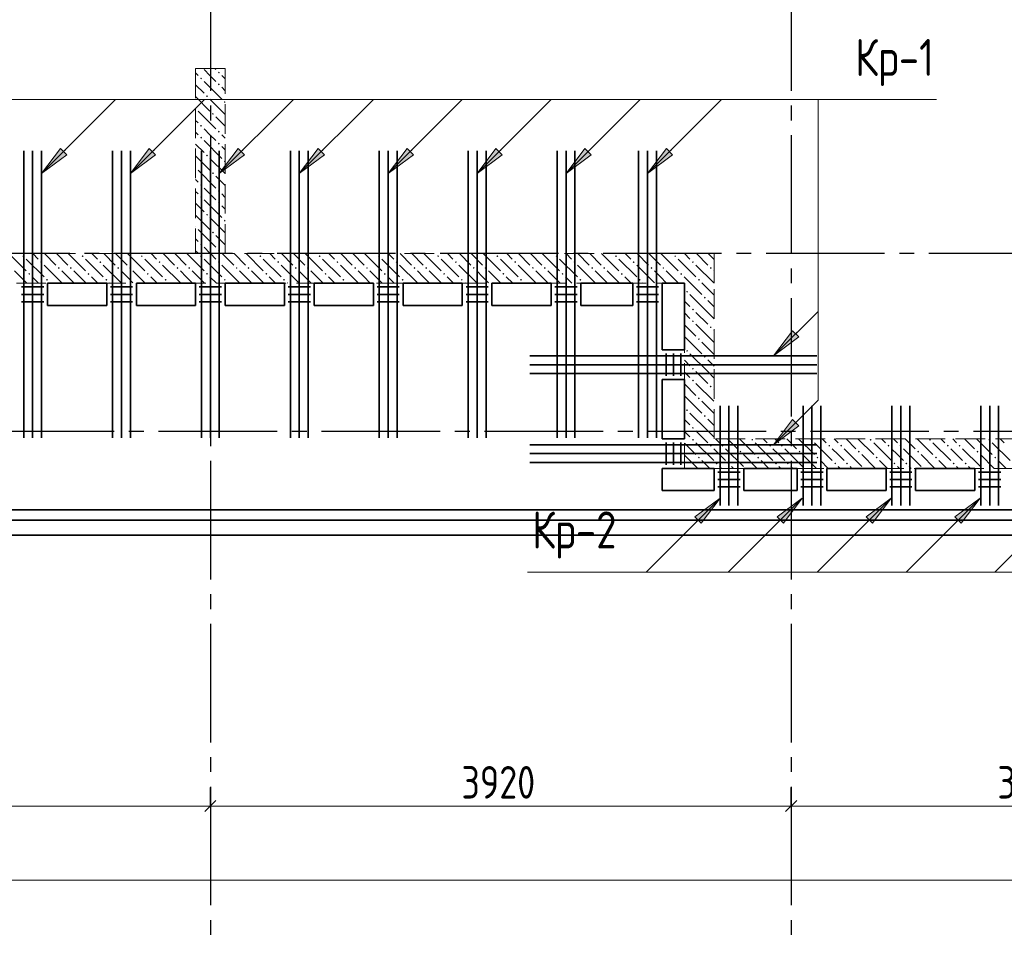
# Model space of a CAD drawing. Header units: millimetres. Extents: x 0 to 61017, y 0 to 42000.
# Tile 16 of 25: x 37472 to 44118, y 16970 to 23180. Entities that reach past the tile are written whole.
import ezdxf

# ---------------------------------------------------------------- set-up
doc = ezdxf.new("R2010")
doc.units = ezdxf.units.MM
doc.linetypes.add('______2', pattern=[270, 200, -70])
doc.linetypes.add('______5', pattern=[1100, 800, -100, 100, -100])
for name, color, linetype, lineweight in [('S1 Стержни арматуры фон', 7, 'Continuous', 25), ('Standard', 7, 'Continuous', 25), ('Оси', 40, '______5', 18), ('Позиционная метка номер позиции', 7, 'Continuous', 13), ('Поперечное армирование AW фон', 7, 'Continuous', 25)]:
    doc.layers.add(name, color=color, linetype=linetype, lineweight=lineweight)
doc.layers.add('ЖБ Перекрытие верхний уровень', color=7, linetype='Continuous', lineweight=25, true_color=0xe0e0ff)
doc.layers.add('ЖБ Стена верхний уровень', color=7, linetype='Continuous', lineweight=25, true_color=0x006e00)
doc.styles.add('GOST 2.304-81', font='txt')

msp = doc.modelspace()

# ---------------------------------------------------------------- hatches: boundary and pattern name
at = {"layer": 'ЖБ Стена верхний уровень', "linetype": 'Continuous', "lineweight": 18, "transparency": 33554687}
for points in [[(38810.4, 22823.1), (38816.9, 22829.6), (38823.4, 22823.1), (38816.9, 22816.6)], [(38690.5, 22783.1), (38696.9, 22789.6), (38703.4, 22783.1), (38696.9, 22776.6)], [(38810.4, 22743.1), (38816.9, 22749.6), (38823.4, 22743.1), (38816.9, 22736.6)], [(38730.5, 22663.1), (38737, 22669.6), (38743.5, 22663.1), (38737, 22656.6)], [(38850.5, 22623.1), (38857, 22629.6), (38860, 22626.6), (38860, 22619.7), (38857, 22616.6)], [(38660, 22586.6), (38663.5, 22583.1), (38660, 22579.7)], [(38770.5, 22543.1), (38777, 22549.6), (38783.4, 22543.1), (38777, 22536.6)], [(38690.5, 22463.1), (38696.9, 22469.6), (38703.4, 22463.1), (38696.9, 22456.6)], [(38810.4, 22423.1), (38816.9, 22429.6), (38823.4, 22423.1), (38816.9, 22416.6)], [(38690.5, 22383.1), (38696.9, 22389.6), (38703.4, 22383.1), (38696.9, 22376.6)], [(38810.4, 22343.1), (38816.9, 22349.6), (38823.4, 22343.1), (38816.9, 22336.6)], [(38730.5, 22263.1), (38737, 22269.6), (38743.5, 22263.1), (38737, 22256.6)], [(38850.5, 22223.1), (38857, 22229.6), (38860, 22226.6), (38860, 22219.7), (38857, 22216.6)], [(38660, 22186.6), (38663.5, 22183.1), (38660, 22179.7)], [(38770.5, 22143.1), (38777, 22149.6), (38783.4, 22143.1), (38777, 22136.6)], [(38690.5, 22063.1), (38696.9, 22069.6), (38703.4, 22063.1), (38696.9, 22056.6)], [(38810.4, 22023.1), (38816.9, 22029.6), (38823.4, 22023.1), (38816.9, 22016.6)], [(38690.5, 21983.1), (38696.9, 21989.6), (38703.4, 21983.1), (38696.9, 21976.6)], [(38810.4, 21943.1), (38816.9, 21949.6), (38823.4, 21943.1), (38816.9, 21936.6)], [(38730.5, 21863.1), (38737, 21869.6), (38743.5, 21863.1), (38737, 21856.6)], [(38850.5, 21823.1), (38857, 21829.6), (38860, 21826.6), (38860, 21819.7), (38857, 21816.6)], [(38660, 21786.6), (38663.5, 21783.1), (38660, 21779.7)], [(38770.5, 21743.1), (38777, 21749.6), (38783.4, 21743.1), (38777, 21736.6)], [(38690.5, 21663.1), (38696.9, 21669.6), (38703.4, 21663.1), (38696.9, 21656.6)], [(38810.4, 21623.1), (38816.9, 21629.6), (38823.4, 21623.1), (38816.9, 21616.6)], [(37490.5, 21583.1), (37496.9, 21589.6), (37503.4, 21583.1), (37496.9, 21576.6)], [(37610.4, 21543.1), (37616.9, 21549.6), (37623.4, 21543.1), (37616.9, 21536.6)], [(37890.5, 21583.1), (37896.9, 21589.6), (37903.4, 21583.1), (37896.9, 21576.6)], [(38010.4, 21543.1), (38016.9, 21549.6), (38023.4, 21543.1), (38016.9, 21536.6)], [(38290.5, 21583.1), (38296.9, 21589.6), (38303.4, 21583.1), (38296.9, 21576.6)], [(38410.4, 21543.1), (38416.9, 21549.6), (38423.4, 21543.1), (38416.9, 21536.6)], [(38690.5, 21583.1), (38696.9, 21589.6), (38703.4, 21583.1), (38696.9, 21576.6)], [(38810.4, 21543.1), (38816.9, 21549.6), (38823.4, 21543.1), (38816.9, 21536.6)], [(39090.5, 21583.1), (39096.9, 21589.6), (39103.4, 21583.1), (39096.9, 21576.6)], [(39210.4, 21543.1), (39216.9, 21549.6), (39223.4, 21543.1), (39216.9, 21536.6)], [(39490.5, 21583.1), (39496.9, 21589.6), (39503.4, 21583.1), (39496.9, 21576.6)], [(39610.4, 21543.1), (39616.9, 21549.6), (39623.4, 21543.1), (39616.9, 21536.6)], [(39890.5, 21583.1), (39896.9, 21589.6), (39903.4, 21583.1), (39896.9, 21576.6)], [(40010.4, 21543.1), (40016.9, 21549.6), (40023.4, 21543.1), (40016.9, 21536.6)], [(40290.5, 21583.1), (40296.9, 21589.6), (40303.4, 21583.1), (40296.9, 21576.6)], [(40410.4, 21543.1), (40416.9, 21549.6), (40423.4, 21543.1), (40416.9, 21536.6)], [(40690.5, 21583.1), (40696.9, 21589.6), (40703.4, 21583.1), (40696.9, 21576.6)], [(40810.4, 21543.1), (40816.9, 21549.6), (40823.4, 21543.1), (40816.9, 21536.6)], [(41090.5, 21583.1), (41096.9, 21589.6), (41103.4, 21583.1), (41096.9, 21576.6)], [(41210.4, 21543.1), (41216.9, 21549.6), (41223.4, 21543.1), (41216.9, 21536.6)], [(41490.5, 21583.1), (41496.9, 21589.6), (41503.4, 21583.1), (41496.9, 21576.6)], [(41610.4, 21543.1), (41616.9, 21549.6), (41623.4, 21543.1), (41616.9, 21536.6)], [(41890.5, 21583.1), (41896.9, 21589.6), (41903.4, 21583.1), (41896.9, 21576.6)], [(42010.4, 21543.1), (42016.9, 21549.6), (42023.4, 21543.1), (42016.9, 21536.6)], [(37530.5, 21463.1), (37537, 21469.6), (37543.5, 21463.1), (37537, 21456.6)], [(37730.5, 21503.1), (37737, 21509.6), (37743.5, 21503.1), (37737, 21496.6)], [(37810.4, 21503.1), (37816.9, 21509.6), (37823.4, 21503.1), (37816.9, 21496.6)], [(37930.5, 21463.1), (37937, 21469.6), (37943.5, 21463.1), (37937, 21456.6)], [(38130.5, 21503.1), (38137, 21509.6), (38143.5, 21503.1), (38137, 21496.6)], [(38210.4, 21503.1), (38216.9, 21509.6), (38223.4, 21503.1), (38216.9, 21496.6)], [(38330.5, 21463.1), (38337, 21469.6), (38343.5, 21463.1), (38337, 21456.6)], [(38530.5, 21503.1), (38537, 21509.6), (38543.5, 21503.1), (38537, 21496.6)], [(38610.4, 21503.1), (38616.9, 21509.6), (38623.4, 21503.1), (38616.9, 21496.6)], [(38730.5, 21463.1), (38737, 21469.6), (38743.5, 21463.1), (38737, 21456.6)], [(38930.5, 21503.1), (38937, 21509.6), (38943.5, 21503.1), (38937, 21496.6)], [(39010.4, 21503.1), (39016.9, 21509.6), (39023.4, 21503.1), (39016.9, 21496.6)], [(39130.5, 21463.1), (39137, 21469.6), (39143.5, 21463.1), (39137, 21456.6)], [(39330.5, 21503.1), (39337, 21509.6), (39343.5, 21503.1), (39337, 21496.6)], [(39410.4, 21503.1), (39416.9, 21509.6), (39423.4, 21503.1), (39416.9, 21496.6)], [(39530.5, 21463.1), (39537, 21469.6), (39543.5, 21463.1), (39537, 21456.6)], [(39730.5, 21503.1), (39737, 21509.6), (39743.5, 21503.1), (39737, 21496.6)], [(39810.4, 21503.1), (39816.9, 21509.6), (39823.4, 21503.1), (39816.9, 21496.6)], [(39930.5, 21463.1), (39937, 21469.6), (39943.5, 21463.1), (39937, 21456.6)], [(40130.5, 21503.1), (40137, 21509.6), (40143.5, 21503.1), (40137, 21496.6)], [(40210.4, 21503.1), (40216.9, 21509.6), (40223.4, 21503.1), (40216.9, 21496.6)], [(40330.5, 21463.1), (40337, 21469.6), (40343.5, 21463.1), (40337, 21456.6)], [(40530.5, 21503.1), (40537, 21509.6), (40543.5, 21503.1), (40537, 21496.6)], [(40610.4, 21503.1), (40616.9, 21509.6), (40623.4, 21503.1), (40616.9, 21496.6)], [(40730.5, 21463.1), (40737, 21469.6), (40743.5, 21463.1), (40737, 21456.6)], [(40930.5, 21503.1), (40937, 21509.6), (40943.5, 21503.1), (40937, 21496.6)], [(41010.4, 21503.1), (41016.9, 21509.6), (41023.4, 21503.1), (41016.9, 21496.6)], [(41130.5, 21463.1), (41137, 21469.6), (41143.5, 21463.1), (41137, 21456.6)], [(41330.5, 21503.1), (41337, 21509.6), (41343.5, 21503.1), (41337, 21496.6)], [(41410.4, 21503.1), (41416.9, 21509.6), (41423.4, 21503.1), (41416.9, 21496.6)], [(41530.5, 21463.1), (41537, 21469.6), (41543.5, 21463.1), (41537, 21456.6)], [(41730.5, 21503.1), (41737, 21509.6), (41743.5, 21503.1), (41737, 21496.6)], [(41810.4, 21503.1), (41816.9, 21509.6), (41823.4, 21503.1), (41816.9, 21496.6)], [(41930.5, 21463.1), (41937, 21469.6), (41943.5, 21463.1), (41937, 21456.6)], [(42130.5, 21503.1), (42137, 21509.6), (42143.5, 21503.1), (42137, 21496.6)], [(37650.5, 21423.1), (37657, 21429.6), (37663.5, 21423.1), (37657, 21416.6)], [(38050.5, 21423.1), (38057, 21429.6), (38063.5, 21423.1), (38057, 21416.6)], [(38450.5, 21423.1), (38457, 21429.6), (38463.5, 21423.1), (38457, 21416.6)], [(38850.5, 21423.1), (38857, 21429.6), (38863.5, 21423.1), (38857, 21416.6)], [(39250.5, 21423.1), (39257, 21429.6), (39263.5, 21423.1), (39257, 21416.6)], [(39650.5, 21423.1), (39657, 21429.6), (39663.5, 21423.1), (39657, 21416.6)], [(40050.5, 21423.1), (40057, 21429.6), (40063.5, 21423.1), (40057, 21416.6)], [(40450.5, 21423.1), (40457, 21429.6), (40463.5, 21423.1), (40457, 21416.6)], [(40850.5, 21423.1), (40857, 21429.6), (40863.5, 21423.1), (40857, 21416.6)], [(41250.5, 21423.1), (41257, 21429.6), (41263.5, 21423.1), (41257, 21416.6)], [(41650.5, 21423.1), (41657, 21429.6), (41663.5, 21423.1), (41657, 21416.6)], [(42050.5, 21423.1), (42057, 21429.6), (42063.5, 21423.1), (42057, 21416.6)], [(41970.5, 21343.1), (41977, 21349.6), (41983.4, 21343.1), (41977, 21336.6)], [(42090.5, 21303.1), (42096.9, 21309.6), (42103.4, 21303.1), (42096.9, 21296.6)], [(42010.4, 21223.1), (42016.9, 21229.6), (42023.4, 21223.1), (42016.9, 21216.6)], [(42010.4, 21143.1), (42016.9, 21149.6), (42023.4, 21143.1), (42016.9, 21136.6)], [(42130.5, 21103.1), (42137, 21109.6), (42143.5, 21103.1), (42137, 21096.6)], [(42050.5, 21023.1), (42057, 21029.6), (42063.5, 21023.1), (42057, 21016.6)], [(41970.5, 20943.1), (41977, 20949.6), (41983.4, 20943.1), (41977, 20936.6)], [(42090.5, 20903.1), (42096.9, 20909.6), (42103.4, 20903.1), (42096.9, 20896.6)], [(42010.4, 20823.1), (42016.9, 20829.6), (42023.4, 20823.1), (42016.9, 20816.6)], [(42010.4, 20743.1), (42016.9, 20749.6), (42023.4, 20743.1), (42016.9, 20736.6)], [(42130.5, 20703.1), (42137, 20709.6), (42143.5, 20703.1), (42137, 20696.6)], [(42050.5, 20623.1), (42057, 20629.6), (42063.5, 20623.1), (42057, 20616.6)], [(41970.5, 20543.1), (41977, 20549.6), (41983.4, 20543.1), (41977, 20536.6)], [(42090.5, 20503.1), (42096.9, 20509.6), (42103.4, 20503.1), (42096.9, 20496.6)], [(42010.4, 20423.1), (42016.9, 20429.6), (42023.4, 20423.1), (42016.9, 20416.6)], [(42010.4, 20343.1), (42016.9, 20349.6), (42023.4, 20343.1), (42016.9, 20336.6)], [(42410.4, 20343.1), (42416.9, 20349.6), (42423.4, 20343.1), (42416.9, 20336.6)], [(42810.4, 20343.1), (42816.9, 20349.6), (42823.4, 20343.1), (42816.9, 20336.6)], [(43210.4, 20343.1), (43216.9, 20349.6), (43223.4, 20343.1), (43216.9, 20336.6)], [(43610.4, 20343.1), (43616.9, 20349.6), (43623.4, 20343.1), (43616.9, 20336.6)], [(44010.4, 20343.1), (44016.9, 20349.6), (44023.4, 20343.1), (44016.9, 20336.6)], [(42130.5, 20303.1), (42137, 20309.6), (42143.5, 20303.1), (42137, 20296.6)], [(42210.4, 20303.1), (42216.9, 20309.6), (42223.4, 20303.1), (42216.9, 20296.6)], [(42530.5, 20303.1), (42537, 20309.6), (42543.5, 20303.1), (42537, 20296.6)], [(42610.4, 20303.1), (42616.9, 20309.6), (42623.4, 20303.1), (42616.9, 20296.6)], [(42930.5, 20303.1), (42937, 20309.6), (42943.5, 20303.1), (42937, 20296.6)], [(43010.4, 20303.1), (43016.9, 20309.6), (43023.4, 20303.1), (43016.9, 20296.6)], [(43330.5, 20303.1), (43337, 20309.6), (43343.5, 20303.1), (43337, 20296.6)], [(43410.4, 20303.1), (43416.9, 20309.6), (43423.4, 20303.1), (43416.9, 20296.6)], [(43730.5, 20303.1), (43737, 20309.6), (43743.5, 20303.1), (43737, 20296.6)], [(43810.4, 20303.1), (43816.9, 20309.6), (43823.4, 20303.1), (43816.9, 20296.6)], [(42050.5, 20223.1), (42057, 20229.6), (42063.5, 20223.1), (42057, 20216.6)], [(42330.5, 20263.1), (42337, 20269.6), (42343.5, 20263.1), (42337, 20256.6)], [(42450.5, 20223.1), (42457, 20229.6), (42463.5, 20223.1), (42457, 20216.6)], [(42730.5, 20263.1), (42737, 20269.6), (42743.5, 20263.1), (42737, 20256.6)], [(42850.5, 20223.1), (42857, 20229.6), (42863.5, 20223.1), (42857, 20216.6)], [(43130.5, 20263.1), (43137, 20269.6), (43143.5, 20263.1), (43137, 20256.6)], [(43250.5, 20223.1), (43257, 20229.6), (43263.5, 20223.1), (43257, 20216.6)], [(43530.5, 20263.1), (43537, 20269.6), (43543.5, 20263.1), (43537, 20256.6)], [(43650.5, 20223.1), (43657, 20229.6), (43663.5, 20223.1), (43657, 20216.6)], [(43930.5, 20263.1), (43937, 20269.6), (43943.5, 20263.1), (43937, 20256.6)], [(44050.5, 20223.1), (44057, 20229.6), (44063.5, 20223.1), (44057, 20216.6)], [(42170.5, 20183.1), (42177, 20189.6), (42183.4, 20183.1), (42177, 20176.6)], [(42250.5, 20183.1), (42257, 20189.6), (42263.5, 20183.1), (42257, 20176.6)], [(42570.5, 20183.1), (42577, 20189.6), (42583.4, 20183.1), (42577, 20176.6)], [(42650.5, 20183.1), (42657, 20189.6), (42663.5, 20183.1), (42657, 20176.6)], [(42970.5, 20183.1), (42977, 20189.6), (42983.4, 20183.1), (42977, 20176.6)], [(43050.5, 20183.1), (43057, 20189.6), (43063.5, 20183.1), (43057, 20176.6)], [(43370.5, 20183.1), (43377, 20189.6), (43383.4, 20183.1), (43377, 20176.6)], [(43450.5, 20183.1), (43457, 20189.6), (43463.5, 20183.1), (43457, 20176.6)], [(43770.5, 20183.1), (43777, 20189.6), (43783.4, 20183.1), (43777, 20176.6)], [(43850.5, 20183.1), (43857, 20189.6), (43863.5, 20183.1), (43857, 20176.6)]]:
    msp.add_hatch(color=7, dxfattribs=at).paths.add_polyline_path(points, flags=16)
at = {"layer": 'Позиционная метка номер позиции', "linetype": 'Continuous', "lineweight": 13, "transparency": 33554687}
for points in [[(37789.7, 22267.7), (37620, 22140.4), (37747.3, 22310.1)], [(38389.7, 22267.7), (38220, 22140.4), (38347.3, 22310.1)], [(38989.7, 22267.7), (38820, 22140.4), (38947.3, 22310.1)], [(39529.7, 22267.7), (39360, 22140.4), (39487.3, 22310.1)], [(40129.7, 22267.7), (39960, 22140.4), (40087.3, 22310.1)], [(40729.7, 22267.7), (40560, 22140.4), (40687.3, 22310.1)], [(41329.7, 22267.7), (41160, 22140.4), (41287.3, 22310.1)], [(41879.7, 22267.7), (41710, 22140.4), (41837.3, 22310.1)], [(42731.1, 21037.3), (42561.4, 20910), (42688.6, 21079.7)], [(42731.1, 20437.3), (42561.4, 20310), (42688.6, 20479.7)], [(42030.3, 19822.4), (42200, 19949.7), (42072.7, 19780)], [(42585.3, 19822.4), (42755, 19949.7), (42627.7, 19780)], [(43185.3, 19822.4), (43355, 19949.7), (43227.7, 19780)], [(43785.3, 19822.4), (43955, 19949.7), (43827.7, 19780)]]:
    msp.add_hatch(color=7, dxfattribs=at).paths.add_polyline_path(points, flags=16)

# ---------------------------------------------------------------- linework, layer by layer
at = {"layer": 'S1 Стержни арматуры фон', "color": 7, "linetype": 'Continuous', "lineweight": 35, "transparency": 33554687}
for p, q in [((37500, 22294), (37500, 20356)), ((37500, 22294), (37500, 20356)), ((37560, 22294), (37560, 20356)), ((37560, 22294), (37560, 20356)), ((37620, 22294), (37620, 20356)), ((37620, 22294), (37620, 20356)), ((38100, 22294), (38100, 20356)), ((38100, 22294), (38100, 20356)), ((38160, 22294), (38160, 20356)), ((38160, 22294), (38160, 20356)), ((38220, 22294), (38220, 20356)), ((38220, 22294), (38220, 20356)), ((38700, 22294), (38700, 20356)), ((38700, 22294), (38700, 20356)), ((38760, 22294), (38760, 20356)), ((38760, 22294), (38760, 20356)), ((38820, 22294), (38820, 20356)), ((38820, 22294), (38820, 20356)), ((39300, 22294), (39300, 20356)), ((39300, 22294), (39300, 20356)), ((39360, 22294), (39360, 20356)), ((39360, 22294), (39360, 20356)), ((39420, 22294), (39420, 20356)), ((39420, 22294), (39420, 20356)), ((39900, 22294), (39900, 20356)), ((39900, 22294), (39900, 20356)), ((39960, 22294), (39960, 20356)), ((39960, 22294), (39960, 20356)), ((40020, 22294), (40020, 20356)), ((40020, 22294), (40020, 20356)), ((40500, 22294), (40500, 20356)), ((40500, 22294), (40500, 20356)), ((40560, 22294), (40560, 20356)), ((40560, 22294), (40560, 20356)), ((40620, 22294), (40620, 20356)), ((40620, 22294), (40620, 20356)), ((41100, 22294), (41100, 20356)), ((41100, 22294), (41100, 20356)), ((41160, 22294), (41160, 20356)), ((41160, 22294), (41160, 20356)), ((41220, 22294), (41220, 20356)), ((41220, 22294), (41220, 20356)), ((41650, 22294), (41650, 20356)), ((41650, 22294), (41650, 20356)), ((41710, 22294), (41710, 20356)), ((41710, 22294), (41710, 20356)), ((41770, 22294), (41770, 20356)), ((41770, 22294), (41770, 20356)), ((42854, 20910), (40916, 20910)), ((42854, 20910), (40916, 20910)), ((42854, 20850), (40916, 20850)), ((42854, 20850), (40916, 20850)), ((42854, 20790), (40916, 20790)), ((42854, 20790), (40916, 20790)), ((42200, 19900), (42200, 20572.1)), ((42260, 19900), (42260, 20572.1)), ((42320, 19900), (42320, 20572.1)), ((42760, 19900), (42760, 20572.1)), ((42820, 19900), (42820, 20572.1)), ((42880, 19900), (42880, 20572.1)), ((43360, 19900), (43360, 20572.1)), ((43420, 19900), (43420, 20572.1)), ((43480, 19900), (43480, 20572.1)), ((43960, 19900), (43960, 20572.1)), ((44020, 19900), (44020, 20572.1)), ((44080, 19900), (44080, 20572.1)), ((42854, 20310), (40916, 20310)), ((42854, 20310), (40916, 20310)), ((42854, 20250), (40916, 20250)), ((42854, 20250), (40916, 20250)), ((42854, 20190), (40916, 20190)), ((42854, 20190), (40916, 20190))]:
    msp.add_line(p, q, dxfattribs=at)
at = {"layer": 'Standard', "color": 251, "linetype": 'Continuous', "lineweight": -3, "true_color": 0x656565, "transparency": 33554687}
for p, q in [((38760, 17870), (38760, 17995)), ((42680, 17870), (42680, 17995)), ((38760, 17870), (38760, 17745)), ((38760, 17870), (38760, 17417.8)), ((42680, 17870), (42680, 17745)), ((42680, 17870), (42680, 17417.8))]:
    msp.add_line(p, q, dxfattribs=at)
at = {"layer": 'Standard', "color": 7, "linetype": 'Continuous', "lineweight": 25, "transparency": 33554687}
for p, q in [((38722.5, 17832.5), (38797.5, 17907.5)), ((42642.5, 17832.5), (42717.5, 17907.5))]:
    msp.add_line(p, q, dxfattribs=at)
at = {"layer": 'Standard', "color": 7, "linetype": 'Continuous', "lineweight": 13, "transparency": 33554687}
for p, q in [((34840, 17870), (38760, 17870)), ((38760, 17870), (42680, 17870)), ((42680, 17870), (45980, 17870)), ((49280, 17370), (7200, 17370))]:
    msp.add_line(p, q, dxfattribs=at)
at = {"layer": 'Standard', "color": 254, "linetype": 'Continuous', "lineweight": 35, "true_color": 0xc4c4ff, "transparency": 33554687}
for points in [[(6925, 19700), (49880, 19700), (49880, 37584), (6925, 37584), (6925, 19700)], [(7025, 19800), (49780, 19800), (49780, 37484), (7025, 37484), (7025, 19800)]]:
    msp.add_lwpolyline(points, dxfattribs=at)
at = {"layer": 'ЖБ Перекрытие верхний уровень', "color": 7, "linetype": 'Continuous', "lineweight": 35, "transparency": 33554687}
for p, q in [((37660, 21250), (37660, 21400)), ((37660, 21400), (38060, 21400)), ((38060, 21400), (38060, 21250)), ((38260, 21250), (38260, 21400)), ((38260, 21400), (38660, 21400)), ((38660, 21400), (38660, 21250)), ((38860, 21250), (38860, 21400)), ((38860, 21400), (39260, 21400)), ((39260, 21400), (39260, 21250)), ((39460, 21250), (39460, 21400)), ((39460, 21400), (39860, 21400)), ((39860, 21400), (39860, 21250)), ((40060, 21250), (40060, 21400)), ((40060, 21400), (40460, 21400)), ((40460, 21400), (40460, 21250)), ((40660, 21250), (40660, 21400)), ((40660, 21400), (41060, 21400)), ((41060, 21400), (41060, 21250)), ((41260, 21250), (41260, 21400)), ((41260, 21400), (41610, 21400)), ((41610, 21400), (41610, 21250)), ((41810, 20950), (41810, 21400)), ((41810, 21400), (41960, 21400)), ((41960, 21400), (41960, 20950)), ((38060, 21250), (37660, 21250)), ((38660, 21250), (38260, 21250)), ((39260, 21250), (38860, 21250)), ((39860, 21250), (39460, 21250)), ((40460, 21250), (40060, 21250)), ((41060, 21250), (40660, 21250)), ((41610, 21250), (41260, 21250)), ((41960, 20950), (41810, 20950)), ((41810, 20350), (41810, 20750)), ((41810, 20750), (41960, 20750)), ((41960, 20750), (41960, 20350)), ((41960, 20350), (41810, 20350)), ((41810, 20000), (41810, 20150)), ((41810, 20150), (42160, 20150)), ((42160, 20150), (42160, 20000)), ((42360, 20000), (42360, 20150)), ((42360, 20150), (42720, 20150)), ((42720, 20150), (42720, 20000)), ((42920, 20000), (42920, 20150)), ((42920, 20150), (43320, 20150)), ((43320, 20150), (43320, 20000)), ((43520, 20000), (43520, 20150)), ((43520, 20150), (43920, 20150)), ((43920, 20150), (43920, 20000)), ((42160, 20000), (41810, 20000)), ((42720, 20000), (42360, 20000)), ((43320, 20000), (42920, 20000)), ((43920, 20000), (43520, 20000)), ((28240, 19870), (49710, 19870))]:
    msp.add_line(p, q, dxfattribs=at)
at = {"layer": 'ЖБ Стена верхний уровень', "color": 251, "linetype": '______2', "lineweight": 13, "true_color": 0x656565, "transparency": 33554687}
for p, q in [((38860, 22850), (38660, 22850)), ((38660, 22850), (38660, 21600)), ((38860, 21600), (38860, 22850)), ((38660, 21600), (35560, 21600)), ((42160, 21600), (38860, 21600)), ((42160, 21400), (42160, 21600)), ((35560, 21400), (41960, 21400)), ((41960, 21400), (41960, 20150)), ((42160, 20350), (42160, 21400)), ((45880, 20350), (42160, 20350)), ((41960, 20150), (42160, 20150)), ((42160, 20150), (46080, 20150))]:
    msp.add_line(p, q, dxfattribs=at)
at = {"layer": 'ЖБ Стена верхний уровень', "color": 9, "linetype": 'Continuous', "lineweight": 18, "true_color": 0xc7c7c7, "transparency": 33554687}
for p, q in [((38660, 22820.1), (38677, 22803.1)), ((38757, 22803.1), (38716.9, 22843.1)), ((38796.9, 22763.1), (38757, 22803.1)), ((38790.1, 22850), (38796.9, 22843.1)), ((38837, 22803.1), (38860, 22780.1)), ((38660, 22740.1), (38716.9, 22683.1)), ((38716.9, 22763.1), (38837, 22643.1)), ((38837, 22723.1), (38860, 22700.1)), ((38660, 22660.1), (38757, 22563.1)), ((38757, 22643.1), (38860, 22540.1)), ((38677, 22563.1), (38796.9, 22443.1)), ((38660, 22500.1), (38677, 22483.1)), ((38860, 22460.1), (38796.9, 22523.1)), ((38660, 22420.1), (38677, 22403.1)), ((38757, 22403.1), (38716.9, 22443.1)), ((38796.9, 22363.1), (38757, 22403.1)), ((38837, 22403.1), (38860, 22380.1)), ((38660, 22340.1), (38716.9, 22283.1)), ((38716.9, 22363.1), (38837, 22243.1)), ((38837, 22323.1), (38860, 22300.1)), ((38660, 22260.1), (38757, 22163.1)), ((38757, 22243.1), (38860, 22140.1)), ((38677, 22163.1), (38796.9, 22043.1)), ((38660, 22100.1), (38677, 22083.1)), ((38860, 22060.1), (38796.9, 22123.1)), ((38660, 22020.1), (38677, 22003.1)), ((38757, 22003.1), (38716.9, 22043.1)), ((38796.9, 21963.1), (38757, 22003.1)), ((38837, 22003.1), (38860, 21980.1)), ((38660, 21940.1), (38716.9, 21883.1)), ((38716.9, 21963.1), (38837, 21843.1)), ((38837, 21923.1), (38860, 21900.1)), ((38660, 21860.1), (38757, 21763.1)), ((38757, 21843.1), (38860, 21740.1)), ((38677, 21763.1), (38796.9, 21643.1)), ((38660, 21700.1), (38677, 21683.1)), ((38860, 21660.1), (38796.9, 21723.1)), ((37400.1, 21600), (37516.9, 21483.1)), ((37596.9, 21563.1), (37560.1, 21600)), ((37640.1, 21600), (37716.9, 21523.1)), ((37720.1, 21600), (37796.9, 21523.1)), ((37800.1, 21600), (37916.9, 21483.1)), ((37996.9, 21563.1), (37960.1, 21600)), ((38040.1, 21600), (38116.9, 21523.1)), ((38120.1, 21600), (38196.9, 21523.1)), ((38200.1, 21600), (38316.9, 21483.1)), ((38396.9, 21563.1), (38360.1, 21600)), ((38440.1, 21600), (38516.9, 21523.1)), ((38520.1, 21600), (38596.9, 21523.1)), ((38600.1, 21600), (38716.9, 21483.1)), ((38660, 21620.1), (38677, 21603.1)), ((38757, 21603.1), (38716.9, 21643.1)), ((38760.1, 21600), (38757, 21603.1)), ((38796.9, 21563.1), (38760.1, 21600)), ((38837, 21603.1), (38840.1, 21600)), ((38840.1, 21600), (38916.9, 21523.1)), ((38920.1, 21600), (38996.9, 21523.1)), ((39000.1, 21600), (39116.9, 21483.1)), ((39196.9, 21563.1), (39160.1, 21600)), ((39240.1, 21600), (39316.9, 21523.1)), ((39320.1, 21600), (39396.9, 21523.1)), ((39400.1, 21600), (39516.9, 21483.1)), ((39596.9, 21563.1), (39560.1, 21600)), ((39640.1, 21600), (39716.9, 21523.1)), ((39720.1, 21600), (39796.9, 21523.1)), ((39800.1, 21600), (39916.9, 21483.1)), ((39996.9, 21563.1), (39960.1, 21600)), ((40040.1, 21600), (40116.9, 21523.1)), ((40120.1, 21600), (40196.9, 21523.1)), ((40200.1, 21600), (40316.9, 21483.1)), ((40396.9, 21563.1), (40360.1, 21600)), ((40440.1, 21600), (40516.9, 21523.1)), ((40520.1, 21600), (40596.9, 21523.1)), ((40600.1, 21600), (40716.9, 21483.1)), ((40796.9, 21563.1), (40760.1, 21600)), ((40840.1, 21600), (40916.9, 21523.1)), ((40920.1, 21600), (40996.9, 21523.1)), ((41000.1, 21600), (41116.9, 21483.1)), ((41196.9, 21563.1), (41160.1, 21600)), ((41240.1, 21600), (41316.9, 21523.1)), ((41320.1, 21600), (41396.9, 21523.1)), ((41400.1, 21600), (41516.9, 21483.1)), ((41596.9, 21563.1), (41560.1, 21600)), ((41640.1, 21600), (41716.9, 21523.1)), ((41720.1, 21600), (41796.9, 21523.1)), ((41800.1, 21600), (41916.9, 21483.1)), ((41996.9, 21563.1), (41960.1, 21600)), ((42040.1, 21600), (42116.9, 21523.1)), ((42120.1, 21600), (42160, 21560.1)), ((37516.9, 21563.1), (37637, 21443.1)), ((37916.9, 21563.1), (38037, 21443.1)), ((38316.9, 21563.1), (38437, 21443.1)), ((38716.9, 21563.1), (38837, 21443.1)), ((39116.9, 21563.1), (39237, 21443.1)), ((39516.9, 21563.1), (39637, 21443.1)), ((39916.9, 21563.1), (40037, 21443.1)), ((40316.9, 21563.1), (40437, 21443.1)), ((40716.9, 21563.1), (40837, 21443.1)), ((41116.9, 21563.1), (41237, 21443.1)), ((41516.9, 21563.1), (41637, 21443.1)), ((41916.9, 21563.1), (42037, 21443.1)), ((37437, 21483.1), (37520.1, 21400)), ((37637, 21523.1), (37757, 21403.1)), ((37796.9, 21443.1), (37757, 21483.1)), ((37837, 21483.1), (37920.1, 21400)), ((38037, 21523.1), (38157, 21403.1)), ((38196.9, 21443.1), (38157, 21483.1)), ((38237, 21483.1), (38320.1, 21400)), ((38437, 21523.1), (38557, 21403.1)), ((38596.9, 21443.1), (38557, 21483.1)), ((38637, 21483.1), (38720.1, 21400)), ((38837, 21523.1), (38957, 21403.1)), ((38996.9, 21443.1), (38957, 21483.1)), ((39037, 21483.1), (39120.1, 21400)), ((39237, 21523.1), (39357, 21403.1)), ((39396.9, 21443.1), (39357, 21483.1)), ((39437, 21483.1), (39520.1, 21400)), ((39637, 21523.1), (39757, 21403.1)), ((39796.9, 21443.1), (39757, 21483.1)), ((39837, 21483.1), (39920.1, 21400)), ((40037, 21523.1), (40157, 21403.1)), ((40196.9, 21443.1), (40157, 21483.1)), ((40237, 21483.1), (40320.1, 21400)), ((40437, 21523.1), (40557, 21403.1)), ((40596.9, 21443.1), (40557, 21483.1)), ((40637, 21483.1), (40720.1, 21400)), ((40837, 21523.1), (40957, 21403.1)), ((40996.9, 21443.1), (40957, 21483.1)), ((41037, 21483.1), (41120.1, 21400)), ((41237, 21523.1), (41357, 21403.1)), ((41396.9, 21443.1), (41357, 21483.1)), ((41437, 21483.1), (41520.1, 21400)), ((41637, 21523.1), (41757, 21403.1)), ((41796.9, 21443.1), (41757, 21483.1)), ((41837, 21483.1), (41920.1, 21400)), ((42037, 21523.1), (42157, 21403.1)), ((42160, 21480.1), (42157, 21483.1)), ((37557, 21443.1), (37600.1, 21400)), ((37680.1, 21400), (37677, 21403.1)), ((37837, 21403.1), (37796.9, 21443.1)), ((37957, 21443.1), (38000.1, 21400)), ((38080.1, 21400), (38077, 21403.1)), ((38237, 21403.1), (38196.9, 21443.1)), ((38357, 21443.1), (38400.1, 21400)), ((38480.1, 21400), (38477, 21403.1)), ((38637, 21403.1), (38596.9, 21443.1)), ((38757, 21443.1), (38800.1, 21400)), ((38880.1, 21400), (38877, 21403.1)), ((39037, 21403.1), (38996.9, 21443.1)), ((39157, 21443.1), (39200.1, 21400)), ((39280.1, 21400), (39277, 21403.1)), ((39437, 21403.1), (39396.9, 21443.1)), ((39557, 21443.1), (39600.1, 21400)), ((39680.1, 21400), (39677, 21403.1)), ((39837, 21403.1), (39796.9, 21443.1)), ((39957, 21443.1), (40000.1, 21400)), ((40080.1, 21400), (40077, 21403.1)), ((40237, 21403.1), (40196.9, 21443.1)), ((40357, 21443.1), (40400.1, 21400)), ((40480.1, 21400), (40477, 21403.1)), ((40637, 21403.1), (40596.9, 21443.1)), ((40757, 21443.1), (40800.1, 21400)), ((40880.1, 21400), (40877, 21403.1)), ((41037, 21403.1), (40996.9, 21443.1)), ((41157, 21443.1), (41200.1, 21400)), ((41280.1, 21400), (41277, 21403.1)), ((41437, 21403.1), (41396.9, 21443.1)), ((41557, 21443.1), (41600.1, 21400)), ((41680.1, 21400), (41677, 21403.1)), ((41837, 21403.1), (41796.9, 21443.1)), ((41957, 21443.1), (42000.1, 21400)), ((42080.1, 21400), (42077, 21403.1)), ((42000.1, 21400), (42077, 21323.1)), ((42160, 21320.1), (42080.1, 21400)), ((41960, 21280.1), (41996.9, 21243.1)), ((42116.9, 21203.1), (41996.9, 21323.1)), ((42116.9, 21283.1), (42160, 21240.1)), ((42037, 21203.1), (42116.9, 21123.1)), ((42116.9, 21203.1), (42160, 21160.1)), ((41996.9, 21163.1), (41960, 21200.1)), ((41960, 21120.1), (42037, 21043.1)), ((42037, 21123.1), (42157, 21003.1)), ((42160, 21080.1), (42157, 21083.1)), ((41960, 21040.1), (42077, 20923.1)), ((42160, 20920.1), (42077, 21003.1)), ((41960, 20880.1), (41996.9, 20843.1)), ((42116.9, 20803.1), (41996.9, 20923.1)), ((42116.9, 20883.1), (42160, 20840.1)), ((42037, 20803.1), (42116.9, 20723.1)), ((42116.9, 20803.1), (42160, 20760.1)), ((41996.9, 20763.1), (41960, 20800.1)), ((41960, 20720.1), (42037, 20643.1)), ((42037, 20723.1), (42157, 20603.1)), ((42160, 20680.1), (42157, 20683.1)), ((41960, 20640.1), (42077, 20523.1)), ((42160, 20520.1), (42077, 20603.1)), ((41960, 20480.1), (41996.9, 20443.1)), ((42116.9, 20403.1), (41996.9, 20523.1)), ((42116.9, 20483.1), (42160, 20440.1)), ((41996.9, 20363.1), (41960, 20400.1)), ((42037, 20403.1), (42116.9, 20323.1)), ((42116.9, 20403.1), (42160, 20360.1)), ((42170.1, 20350), (42196.9, 20323.1)), ((42250.1, 20350), (42316.9, 20283.1)), ((42330.1, 20350), (42437, 20243.1)), ((42490.1, 20350), (42516.9, 20323.1)), ((42570.1, 20350), (42596.9, 20323.1)), ((42650.1, 20350), (42716.9, 20283.1)), ((42730.1, 20350), (42837, 20243.1)), ((42890.1, 20350), (42916.9, 20323.1)), ((42970.1, 20350), (42996.9, 20323.1)), ((43050.1, 20350), (43116.9, 20283.1)), ((43130.1, 20350), (43237, 20243.1)), ((43290.1, 20350), (43316.9, 20323.1)), ((43370.1, 20350), (43396.9, 20323.1)), ((43450.1, 20350), (43516.9, 20283.1)), ((43530.1, 20350), (43637, 20243.1)), ((43690.1, 20350), (43716.9, 20323.1)), ((43770.1, 20350), (43796.9, 20323.1)), ((43850.1, 20350), (43916.9, 20283.1)), ((43930.1, 20350), (44037, 20243.1)), ((44090.1, 20350), (44116.9, 20323.1)), ((41960, 20320.1), (42037, 20243.1)), ((42037, 20323.1), (42157, 20203.1)), ((42160, 20280.1), (42157, 20283.1)), ((42196.9, 20243.1), (42160, 20280.1)), ((42237, 20283.1), (42357, 20163.1)), ((42437, 20323.1), (42557, 20203.1)), ((42596.9, 20243.1), (42557, 20283.1)), ((42637, 20283.1), (42757, 20163.1)), ((42837, 20323.1), (42957, 20203.1)), ((42996.9, 20243.1), (42957, 20283.1)), ((43037, 20283.1), (43157, 20163.1)), ((43237, 20323.1), (43357, 20203.1)), ((43396.9, 20243.1), (43357, 20283.1)), ((43437, 20283.1), (43557, 20163.1)), ((43637, 20323.1), (43757, 20203.1)), ((43796.9, 20243.1), (43757, 20283.1)), ((43837, 20283.1), (43957, 20163.1)), ((44037, 20323.1), (44157, 20203.1)), ((41960, 20240.1), (42050.1, 20150)), ((42237, 20203.1), (42196.9, 20243.1)), ((42357, 20243.1), (42450.1, 20150)), ((42637, 20203.1), (42596.9, 20243.1)), ((42757, 20243.1), (42850.1, 20150)), ((43037, 20203.1), (42996.9, 20243.1)), ((43157, 20243.1), (43250.1, 20150)), ((43437, 20203.1), (43396.9, 20243.1)), ((43557, 20243.1), (43650.1, 20150)), ((43837, 20203.1), (43796.9, 20243.1)), ((43957, 20243.1), (44050.1, 20150)), ((42130.1, 20150), (42077, 20203.1)), ((42196.9, 20163.1), (42210.1, 20150)), ((42277, 20163.1), (42290.1, 20150)), ((42530.1, 20150), (42477, 20203.1)), ((42596.9, 20163.1), (42610.1, 20150)), ((42677, 20163.1), (42690.1, 20150)), ((42930.1, 20150), (42877, 20203.1)), ((42996.9, 20163.1), (43010.1, 20150)), ((43077, 20163.1), (43090.1, 20150)), ((43330.1, 20150), (43277, 20203.1)), ((43396.9, 20163.1), (43410.1, 20150)), ((43477, 20163.1), (43490.1, 20150)), ((43730.1, 20150), (43677, 20203.1)), ((43796.9, 20163.1), (43810.1, 20150)), ((43877, 20163.1), (43890.1, 20150)), ((44130.1, 20150), (44077, 20203.1))]:
    msp.add_line(p, q, dxfattribs=at)
at = {"layer": 'Оси', "color": 8, "linetype": '______5', "lineweight": -3, "transparency": 33554687}
for p, q in [((38760, 38900), (38760, 16970)), ((42680, 38900), (42680, 16970)), ((49910, 21600), (4600, 21600)), ((50210, 20400), (4600, 20400))]:
    msp.add_line(p, q, dxfattribs=at)
at = {"layer": 'Позиционная метка номер позиции', "color": 7, "linetype": 'Continuous', "lineweight": 13, "transparency": 33554687}
for p, q in [((37620, 22140.4), (38120, 22640.4)), ((38220, 22140.4), (38720, 22640.4)), ((38820, 22140.4), (39320, 22640.4)), ((39360, 22140.4), (39860, 22640.4)), ((39960, 22140.4), (40460, 22640.4)), ((40560, 22140.4), (41060, 22640.4)), ((41160, 22140.4), (41660, 22640.4)), ((41710, 22140.4), (42210, 22640.4)), ((37620, 22140.4), (37747.3, 22310.1)), ((37789.7, 22267.7), (37620, 22140.4)), ((37747.3, 22310.1), (37789.7, 22267.7)), ((37768.5, 22288.9), (37779.1, 22299.5)), ((38220, 22140.4), (38347.3, 22310.1)), ((38389.7, 22267.7), (38220, 22140.4)), ((38347.3, 22310.1), (38389.7, 22267.7)), ((38368.5, 22288.9), (38379.1, 22299.5)), ((38820, 22140.4), (38947.3, 22310.1)), ((38989.7, 22267.7), (38820, 22140.4)), ((38947.3, 22310.1), (38989.7, 22267.7)), ((38968.5, 22288.9), (38979.1, 22299.5)), ((39360, 22140.4), (39487.3, 22310.1)), ((39529.7, 22267.7), (39360, 22140.4)), ((39487.3, 22310.1), (39529.7, 22267.7)), ((39508.5, 22288.9), (39519.1, 22299.5)), ((39960, 22140.4), (40087.3, 22310.1)), ((40129.7, 22267.7), (39960, 22140.4)), ((40087.3, 22310.1), (40129.7, 22267.7)), ((40108.5, 22288.9), (40119.1, 22299.5)), ((40560, 22140.4), (40687.3, 22310.1)), ((40729.7, 22267.7), (40560, 22140.4)), ((40687.3, 22310.1), (40729.7, 22267.7)), ((40708.5, 22288.9), (40719.1, 22299.5)), ((41160, 22140.4), (41287.3, 22310.1)), ((41329.7, 22267.7), (41160, 22140.4)), ((41287.3, 22310.1), (41329.7, 22267.7)), ((41308.5, 22288.9), (41319.1, 22299.5)), ((41710, 22140.4), (41837.3, 22310.1)), ((41879.7, 22267.7), (41710, 22140.4)), ((41837.3, 22310.1), (41879.7, 22267.7)), ((41858.5, 22288.9), (41869.1, 22299.5)), ((37620, 22140.4), (37620, 22140.4)), ((37620, 22140.4), (37620, 22140.4)), ((37620, 22140.4), (37620, 22140.4)), ((38220, 22140.4), (38220, 22140.4)), ((38220, 22140.4), (38220, 22140.4)), ((38220, 22140.4), (38220, 22140.4)), ((38820, 22140.4), (38820, 22140.4)), ((38820, 22140.4), (38820, 22140.4)), ((38820, 22140.4), (38820, 22140.4)), ((39360, 22140.4), (39360, 22140.4)), ((39360, 22140.4), (39360, 22140.4)), ((39360, 22140.4), (39360, 22140.4)), ((39960, 22140.4), (39960, 22140.4)), ((39960, 22140.4), (39960, 22140.4)), ((39960, 22140.4), (39960, 22140.4)), ((40560, 22140.4), (40560, 22140.4)), ((40560, 22140.4), (40560, 22140.4)), ((40560, 22140.4), (40560, 22140.4)), ((41160, 22140.4), (41160, 22140.4)), ((41160, 22140.4), (41160, 22140.4)), ((41160, 22140.4), (41160, 22140.4)), ((41710, 22140.4), (41710, 22140.4)), ((41710, 22140.4), (41710, 22140.4)), ((41710, 22140.4), (41710, 22140.4)), ((42561.4, 20910), (42861.4, 21210)), ((42561.4, 20910), (42688.6, 21079.7)), ((42688.6, 21079.7), (42731.1, 21037.3)), ((42709.8, 21058.5), (42720.4, 21069.1)), ((42731.1, 21037.3), (42561.4, 20910)), ((42561.4, 20910), (42561.4, 20910)), ((42561.4, 20910), (42561.4, 20910)), ((42561.4, 20910), (42561.4, 20910)), ((42561.4, 20310), (42688.6, 20479.7)), ((42688.6, 20479.7), (42731.1, 20437.3)), ((42731.1, 20437.3), (42561.4, 20310)), ((42709.8, 20458.5), (42720.4, 20469.1)), ((42561.4, 20310), (42561.4, 20310)), ((42561.4, 20310), (42561.4, 20310)), ((42561.4, 20310), (42561.4, 20310)), ((42030.3, 19822.4), (42200, 19949.7)), ((42200, 19949.7), (42072.7, 19780)), ((42200, 19949.7), (42200, 19949.7)), ((42200, 19949.7), (42200, 19949.7)), ((42200, 19949.7), (42200, 19949.7)), ((42585.3, 19822.4), (42755, 19949.7)), ((42755, 19949.7), (42627.7, 19780)), ((42755, 19949.7), (42755, 19949.7)), ((42755, 19949.7), (42755, 19949.7)), ((42755, 19949.7), (42755, 19949.7)), ((43185.3, 19822.4), (43355, 19949.7)), ((43355, 19949.7), (43227.7, 19780)), ((43355, 19949.7), (43355, 19949.7)), ((43355, 19949.7), (43355, 19949.7)), ((43355, 19949.7), (43355, 19949.7)), ((43785.3, 19822.4), (43955, 19949.7)), ((43955, 19949.7), (43827.7, 19780)), ((43955, 19949.7), (43955, 19949.7)), ((43955, 19949.7), (43955, 19949.7)), ((43955, 19949.7), (43955, 19949.7)), ((42072.7, 19780), (42030.3, 19822.4)), ((42627.7, 19780), (42585.3, 19822.4)), ((43227.7, 19780), (43185.3, 19822.4)), ((43827.7, 19780), (43785.3, 19822.4)), ((42051.5, 19801.2), (42040.9, 19790.6)), ((42606.5, 19801.2), (42595.9, 19790.6)), ((43206.5, 19801.2), (43195.9, 19790.6)), ((43806.5, 19801.2), (43795.9, 19790.6))]:
    msp.add_line(p, q, dxfattribs=at)
for points in [[(35460.7, 20310), (35160.7, 20610), (35160.7, 22640.4), (43661.4, 22640.4)], [(35864, 22140.4), (36364, 22640.4), (43661.4, 22640.4)], [(42561.4, 20310), (42861.4, 20610), (42861.4, 22640.4), (43661.4, 22640.4)], [(42200, 19949.7), (41700, 19449.7), (40900, 19449.7)], [(45720, 19949.7), (45220, 19449.7), (41260, 19449.7)], [(42755, 19949.7), (42255, 19449.7), (41455, 19449.7)], [(43355, 19949.7), (42855, 19449.7), (42055, 19449.7)], [(43955, 19949.7), (43455, 19449.7), (42655, 19449.7)], [(44555, 19949.7), (44055, 19449.7), (43255, 19449.7)], [(45165, 19949.7), (44665, 19449.7), (43865, 19449.7)]]:
    msp.add_lwpolyline(points, dxfattribs=at)
at = {"layer": 'Поперечное армирование AW фон', "color": 7, "linetype": 'Continuous', "lineweight": 35, "transparency": 33554687}
for p, q in [((37485, 21375), (37635, 21375)), ((38085, 21375), (38235, 21375)), ((38685, 21375), (38835, 21375)), ((39285, 21375), (39435, 21375)), ((39885, 21375), (40035, 21375)), ((40485, 21375), (40635, 21375)), ((41085, 21375), (41235, 21375)), ((41635, 21375), (41785, 21375)), ((37485, 21325), (37635, 21325)), ((37485, 21275), (37635, 21275)), ((38085, 21325), (38235, 21325)), ((38085, 21275), (38235, 21275)), ((38685, 21325), (38835, 21325)), ((38685, 21275), (38835, 21275)), ((39285, 21325), (39435, 21325)), ((39285, 21275), (39435, 21275)), ((39885, 21325), (40035, 21325)), ((39885, 21275), (40035, 21275)), ((40485, 21325), (40635, 21325)), ((40485, 21275), (40635, 21275)), ((41085, 21325), (41235, 21325)), ((41085, 21275), (41235, 21275)), ((41635, 21325), (41785, 21325)), ((41635, 21275), (41785, 21275)), ((41835, 20775), (41835, 20925)), ((41885, 20775), (41885, 20925)), ((41935, 20775), (41935, 20925)), ((41835, 20175), (41835, 20325)), ((41885, 20175), (41885, 20325)), ((41935, 20175), (41935, 20325)), ((42335, 20125), (42185, 20125)), ((42335, 20075), (42185, 20075)), ((42895, 20125), (42745, 20125)), ((42895, 20075), (42745, 20075)), ((43495, 20125), (43345, 20125)), ((43495, 20075), (43345, 20075)), ((44095, 20125), (43945, 20125)), ((44095, 20075), (43945, 20075)), ((42335, 20025), (42185, 20025)), ((42895, 20025), (42745, 20025)), ((43495, 20025), (43345, 20025)), ((44095, 20025), (43945, 20025))]:
    msp.add_line(p, q, dxfattribs=at)

# ---------------------------------------------------------------- texts
at = {"layer": 'Standard', "color": 7, "linetype": 'Continuous', "lineweight": 25, "transparency": 33554687, "attachment_point": 7, "style": 'GOST 2.304-81'}
for s, insert, char_height, width in [('Кр-1', (43111.3, 22732.1), 250, 675.671), ('Кр-2', (40931.3, 19541.3), 250, 728.949), ('3920', (40454.2, 17920), 220, 657.046), ('3300', (44072, 17920), 220, 641.476)]:
    msp.add_mtext(s, dxfattribs=dict(at, insert=insert, char_height=char_height, width=width))

doc.saveas('drawing.dxf')
